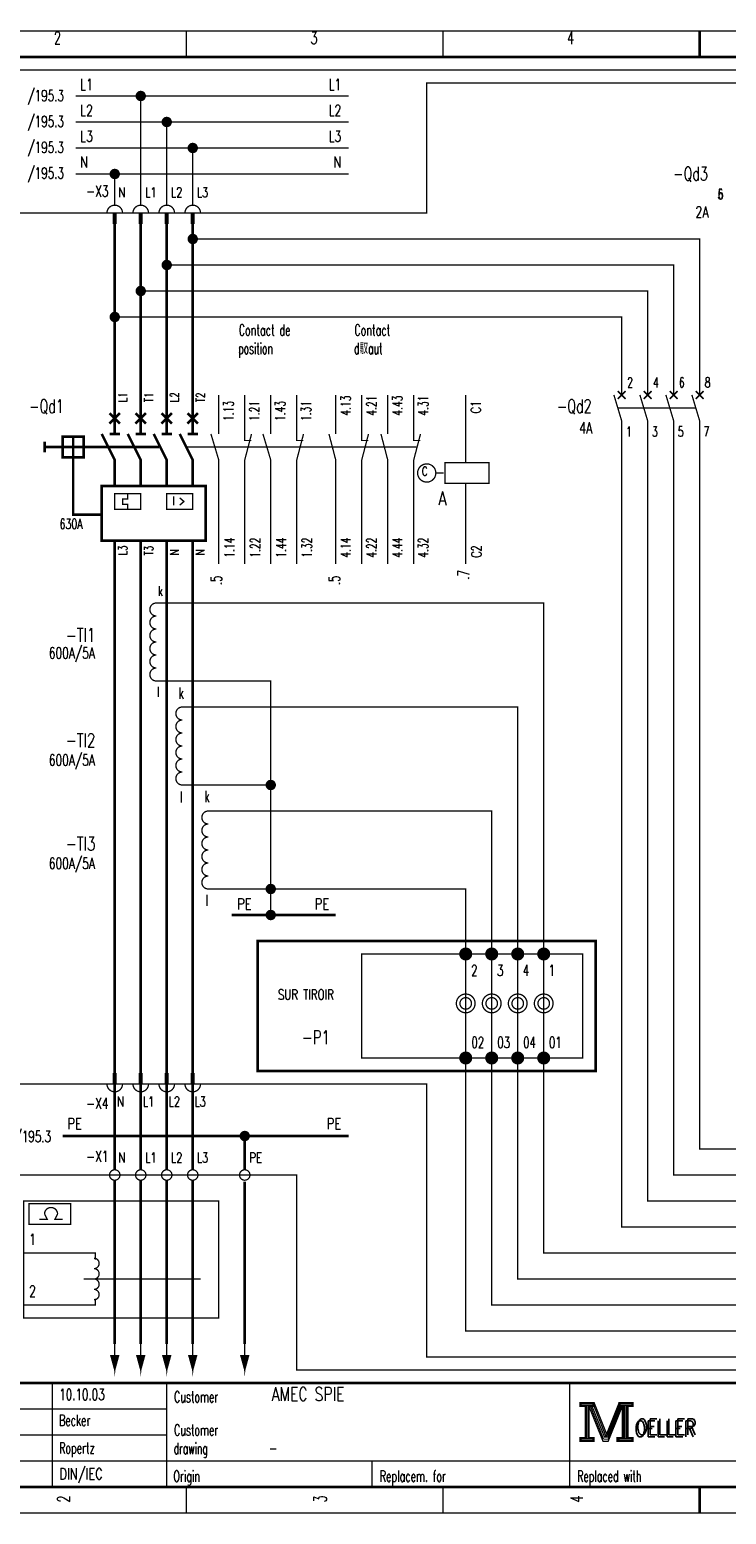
# Model space of a CAD drawing. Header units: centimetres. Extents: x 0 to 491, y -1040 to 69.
# Tile 38 of 181: x 107 to 121, y -760 to -731. Entities that reach past the tile are written whole.
import ezdxf
from ezdxf.enums import TextEntityAlignment as Align

# ---------------------------------------------------------------- set-up
doc = ezdxf.new("R2010")
doc.units = ezdxf.units.CM
doc.header["$MEASUREMENT"] = 0
doc.linetypes.add('GESTRICHELT', pattern=[3.75, 3, -0.75])
doc.linetypes.add('STRICH-PUNKT', pattern=[4.7, 3, -0.75, 0.2, -0.75])
doc.layers.get('0').update_dxf_attribs({"color": 9, "linetype": 'CONTINUOUS'})
doc.layers.add('0L', color=7, linetype='CONTINUOUS')
doc.styles.get("Standard").update_dxf_attribs({"font": 'romans.shx', "bigfont": 'TXT.shx'})

# ---------------------------------------------------------------- blocks, each defined once
blk = doc.blocks.new('BCIRCLE_FILLED')
at = {"color": 0, "linetype": 'Continuous', "const_width": 1, "flags": 128}
blk.add_lwpolyline([(0.5, 0, 1), (-0.5, 0, 1)], format="xyb", close=True, dxfattribs=at)

msp = doc.modelspace()

# ---------------------------------------------------------------- linework, layer by layer
at = {"color": 0, "flags": 128}
for points, const_width in [([(100, -745.75), (100, -731.5), (140.5, -731.5), (140.5, -760), (100, -760), (100, -745.75)], 0.025), ([(113.5, -732.75), (108.25, -732.75)], 0.025), ([(109.5, -734.85), (109.5, -732.75)], 0.025), ([(113.5, -733.25), (108.25, -733.25)], 0.025), ([(110, -734.85), (110, -733.25)], 0.025), ([(113.5, -733.75), (108.25, -733.75)], 0.025), ([(110.5, -734.85), (110.5, -733.75)], 0.025), ([(113.5, -734.25), (108.25, -734.25)], 0.025), ([(109, -734.85), (109, -734.25)], 0.025), ([(109, -738.5), (109, -735.2)], 0.05), ([(109.5, -738.5), (109.5, -735.2)], 0.05), ([(110, -738.5), (110, -735.2)], 0.05), ([(110.5, -738.5), (110.5, -735.2)], 0.05), ([(120.25, -738.5), (120.25, -735.5), (110.5, -735.5)], 0.025), ([(119.75, -738.5), (119.75, -736), (110, -736)], 0.025), ([(119.25, -738.5), (119.25, -736.5), (109.5, -736.5)], 0.025), ([(118.75, -738.5), (118.75, -737), (109, -737)], 0.025), ([(133.55, -754.5), (118.75, -754.5), (118.75, -739)], 0.025), ([(133.55, -754), (119.25, -754), (119.25, -739)], 0.025), ([(133.55, -753.5), (119.75, -753.5), (119.75, -739)], 0.025), ([(133.55, -753), (120.25, -753), (120.25, -739)], 0.025), ([(108.2, -739.3), (108.2, -739.7), (108.2, -739.5), (108, -739.5), (108.4, -739.5)], 0.05), ([(108.75, -739.25), (109, -739.75), (109, -740.25)], 0.05), ([(109.25, -739.25), (109.5, -739.75), (109.5, -740.25)], 0.05), ([(109.75, -739.25), (110, -739.75), (110, -740.25)], 0.05), ([(110.25, -739.25), (110.5, -739.75), (110.5, -740.25)], 0.05), ([(110.85, -739.25), (111, -739.75), (111, -740.5)], 0.025), ([(111.63, -739.25), (111.5, -739.75), (111.5, -740.5)], 0.025), ([(111.5, -739.25), (111.5, -739.375), (111.625, -739.375)], 0.025), ([(111.85, -739.25), (112, -739.75), (112, -740.5)], 0.025), ([(112.63, -739.25), (112.5, -739.75), (112.5, -740.5)], 0.025), ([(112.5, -739.25), (112.5, -739.375), (112.625, -739.375)], 0.025), ([(113.12, -739.25), (113.25, -739.75), (113.25, -740.5)], 0.025), ([(113.75, -739.25), (113.75, -739.375), (113.875, -739.375)], 0.025), ([(113.88, -739.25), (113.75, -739.75), (113.75, -740.5)], 0.025), ([(114.12, -739.25), (114.25, -739.75), (114.25, -740.5)], 0.025), ([(114.75, -739.25), (114.75, -739.375), (114.875, -739.375)], 0.025), ([(114.88, -739.25), (114.75, -739.75), (114.75, -740.5)], 0.025), ([(108.75, -740.25), (110.75, -740.25), (110.75, -741.3), (108.75, -741.3), (108.75, -740.25), (108.8, -740.25)], 0.05), ([(109.25, -740.4), (109.25, -740.5), (109.15, -740.5), (109.15, -740.6), (109.25, -740.6), (109.25, -740.7)], 0.025), ([(109, -751.55), (109, -741.75)], 0.05), ([(109.5, -751.55), (109.5, -741.75)], 0.05), ([(110, -751.55), (110, -741.75)], 0.05), ([(110.5, -751.55), (110.5, -741.75)], 0.05), ([(133.55, -755), (117.25, -755), (117.25, -742.5), (109.8, -742.5)], 0.025), ([(112, -746), (112, -744), (109.8, -744)], 0.025), ([(133.55, -755.5), (116.75, -755.5), (116.75, -744.5), (110.3, -744.5)], 0.025), ([(112, -748), (112, -746), (110.3, -746)], 0.025), ([(133.55, -756), (116.25, -756), (116.25, -746.5), (110.8, -746.5)], 0.025), ([(112, -748.5), (112, -748), (110.8, -748)], 0.025), ([(133.55, -756.5), (115.75, -756.5), (115.75, -748), (112, -748)], 0.025), ([(109, -753.4), (109, -751.9)], 0.05), ([(109.5, -753.4), (109.5, -751.9)], 0.05), ([(110, -753.4), (110, -751.9)], 0.05), ([(110.5, -753.4), (110.5, -751.9)], 0.05), ([(107.35, -754.25), (107.35, -754.05), (108.15, -754.05), (108.15, -754.45), (107.35, -754.45), (107.35, -754.25)], 0.025), ([(107.65, -754.25), (107.7, -754.35), (107.55, -754.35)], 0.025), ([(107.9, -754.25), (107.85, -754.35), (108, -754.35)], 0.025), ([(108.625, -755.125), (108.625, -755), (107.25, -755)], 0.025), ([(108.625, -755.875), (108.625, -756), (107.25, -756)], 0.025), ([(109, -757.25), (109.075, -756.975), (108.925, -756.975), (109, -757.25), (109.05, -756.975), (109.025, -756.975), (109, -757.25), (108.975, -756.975), (108.95, -756.975), (109, -757.25)], 0.025), ([(109.5, -757.25), (109.575, -756.975), (109.425, -756.975), (109.5, -757.25), (109.55, -756.975), (109.525, -756.975), (109.5, -757.25), (109.475, -756.975), (109.45, -756.975), (109.5, -757.25)], 0.025), ([(110, -757.25), (110.075, -756.975), (109.925, -756.975), (110, -757.25), (110.05, -756.975), (110.025, -756.975), (110, -757.25), (109.975, -756.975), (109.95, -756.975), (110, -757.25)], 0.025), ([(110.5, -757.25), (110.575, -756.975), (110.425, -756.975), (110.5, -757.25), (110.55, -756.975), (110.525, -756.975), (110.5, -757.25), (110.475, -756.975), (110.45, -756.975), (110.5, -757.25)], 0.025), ([(111.5, -757.25), (111.575, -756.975), (111.425, -756.975), (111.5, -757.25), (111.55, -756.975), (111.525, -756.975), (111.5, -757.25), (111.475, -756.975), (111.45, -756.975), (111.5, -757.25)], 0.025), ([(117.95, -757.88), (117.95, -757.95), (118.05, -757.95), (118.05, -758.55), (117.95, -758.55), (117.95, -758.62), (118.22, -758.62), (118.22, -758.55), (118.12, -758.55), (118.12, -757.95), (118.22, -757.95), (118.22, -757.88), (117.95, -757.88)], 0.025), ([(118.07, -757.93), (118.07, -758.57), (118.1, -758.57), (118.1, -757.93)], 0.025), ([(118.12, -757.95), (118.39, -758.62), (118.49, -758.62), (118.76, -757.95)], 0.025), ([(118.18, -757.95), (118.42, -758.54), (118.46, -758.54)], 0.025), ([(118.22, -757.88), (118.46, -758.48), (118.7, -757.88)], 0.025), ([(118.22, -757.95), (118.44, -758.51), (118.47, -758.51)], 0.025), ([(118.46, -758.58), (118.49, -758.58), (118.74, -757.95)], 0.025), ([(118.46, -758.54), (118.48, -758.54), (118.72, -757.95)], 0.025), ([(118.76, -757.95), (118.76, -758.55), (118.66, -758.55), (118.66, -758.62), (118.71, -758.62)], 0.025), ([(118.7, -757.88), (118.7, -757.95), (118.8, -757.95), (118.8, -758.55), (118.7, -758.55), (118.7, -758.62), (118.97, -758.62), (118.97, -758.55), (118.87, -758.55), (118.87, -757.95), (118.97, -757.95), (118.97, -757.88), (118.7, -757.88)], 0.025), ([(118.78, -757.93), (118.78, -758.57), (118.83, -758.57), (118.83, -757.93), (118.85, -757.93), (118.85, -758.57)], 0.025)]:
    msp.add_lwpolyline(points, dxfattribs=dict(at, const_width=const_width))
for points, const_width in [([(100, -731.5), (140.5, -731.5), (140.5, -760), (100, -760)], 0.025), ([(100.5, -732), (140, -732), (140, -759.5), (100.5, -759.5)], 0.05), ([(100.5, -732), (140, -732), (140, -759.5), (100.5, -759.5)], 0.025), ([(108.975, -735), (109.025, -735), (109.025, -735.2), (108.975, -735.2)], 0.025), ([(109.475, -735), (109.525, -735), (109.525, -735.2), (109.475, -735.2)], 0.025), ([(109.975, -735), (110.025, -735), (110.025, -735.2), (109.975, -735.2)], 0.025), ([(110.475, -735), (110.525, -735), (110.525, -735.2), (110.475, -735.2)], 0.025), ([(108, -739.7), (108.4, -739.7), (108.4, -739.3), (108, -739.3)], 0.05), ([(115.35, -739.8), (116.2, -739.8), (116.2, -740.2), (115.35, -740.2)], 0.025), ([(109, -740.4), (109.5, -740.4), (109.5, -740.7), (109, -740.7)], 0.025), ([(110, -740.4), (110.5, -740.4), (110.5, -740.7), (110, -740.7)], 0.025), ([(118, -751.25), (113.75, -751.25), (113.75, -749.25), (118, -749.25)], 0.025), ([(108.975, -751.75), (109.025, -751.75), (109.025, -751.55), (108.975, -751.55)], 0.025), ([(109.475, -751.75), (109.525, -751.75), (109.525, -751.55), (109.475, -751.55)], 0.025), ([(109.975, -751.75), (110.025, -751.75), (110.025, -751.55), (109.975, -751.55)], 0.025), ([(110.475, -751.75), (110.525, -751.75), (110.525, -751.55), (110.475, -751.55)], 0.025), ([(117.97, -757.9), (118.2, -757.9), (118.2, -757.93), (117.97, -757.93)], 0.025), ([(118.72, -757.9), (118.95, -757.9), (118.95, -757.93), (118.72, -757.93)], 0.025), ([(117.97, -758.57), (118.2, -758.57), (118.2, -758.6), (117.97, -758.6)], 0.025), ([(118.68, -758.57), (118.95, -758.57), (118.95, -758.6), (118.68, -758.6)], 0.025)]:
    msp.add_lwpolyline(points, close=True, dxfattribs=dict(at, const_width=const_width))
at = {"color": 0}
for points, const_width in [([(110.375, -731.5), (110.375, -732)], 0.025), ([(115.312, -731.5), (115.312, -732)], 0.025), ([(120.25, -732), (120.25, -731.5)], 0.05), ([(120.25, -731.5), (120.25, -732)], 0.025), ([(109, -735), (109, -735.2)], 0.025), ([(109.5, -735), (109.5, -735.2)], 0.025), ([(110, -735), (110, -735.2)], 0.025), ([(110.5, -735), (110.5, -735.2)], 0.025), ([(109, -738.5), (109, -739.25)], 0.05), ([(109.5, -738.5), (109.5, -739.25)], 0.05), ([(110, -738.5), (110, -739.25)], 0.05), ([(110.5, -738.5), (110.5, -739.25)], 0.05), ([(111, -739.25), (111, -738.5)], 0.025), ([(111.5, -739.25), (111.5, -738.5)], 0.025), ([(112, -739.25), (112, -738.5)], 0.025), ([(112.5, -739.25), (112.5, -738.5)], 0.025), ([(113.25, -739), (113.25, -738.5)], 0.025), ([(113.75, -739), (113.75, -738.5)], 0.025), ([(114.25, -739), (114.25, -738.5)], 0.025), ([(114.75, -739), (114.75, -738.5)], 0.025), ([(115.75, -739.8), (115.75, -738.5)], 0.025), ([(118.6, -738.5), (118.75, -739)], 0.025), ([(118.675, -738.425), (118.825, -738.575)], 0.03), ([(118.8, -738.45), (118.675, -738.575)], 0.03), ([(118.825, -738.425), (118.725, -738.525)], 0.03), ([(119.1, -738.5), (119.25, -739)], 0.025), ([(119.175, -738.425), (119.325, -738.575)], 0.03), ([(119.325, -738.425), (119.175, -738.575)], 0.03), ([(119.6, -738.5), (119.75, -739)], 0.025), ([(119.825, -738.425), (119.675, -738.575)], 0.03), ([(119.675, -738.425), (119.825, -738.575)], 0.03), ([(120.1, -738.5), (120.25, -739)], 0.025), ([(120.325, -738.425), (120.175, -738.575)], 0.03), ([(120.175, -738.425), (120.325, -738.575)], 0.03), ([(108.9, -738.85), (109.1, -739.05)], 0.05), ([(109.1, -738.85), (108.9, -739.05)], 0.05), ([(109.6, -738.85), (109.4, -739.05)], 0.05), ([(109.4, -738.85), (109.6, -739.05)], 0.05), ([(109.9, -738.85), (110.1, -739.05)], 0.05), ([(110.1, -738.85), (109.9, -739.05)], 0.05), ([(110.4, -738.85), (110.6, -739.05)], 0.05), ([(110.6, -738.85), (110.4, -739.05)], 0.05), ([(113.25, -739.25), (113.25, -739)], 0.025), ([(113.75, -739.25), (113.75, -739)], 0.025), ([(114.25, -739.25), (114.25, -739)], 0.025), ([(114.75, -739.25), (114.75, -739)], 0.025), ([(107.65, -739.4), (107.65, -739.6)], 0.05), ([(108.9, -739.25), (109.1, -739.25)], 0.05), ([(109.4, -739.25), (109.6, -739.25)], 0.05), ([(109.9, -739.25), (110.1, -739.25)], 0.05), ([(110.4, -739.25), (110.6, -739.25)], 0.05), ([(115.75, -740.2), (115.75, -741.75)], 0.025), ([(111, -740.5), (111, -741.75)], 0.025), ([(111.5, -740.5), (111.5, -741.75)], 0.025), ([(112, -740.5), (112, -741.75)], 0.025), ([(112.5, -740.5), (112.5, -741.75)], 0.025), ([(113.25, -740.5), (113.25, -741.75)], 0.025), ([(113.75, -740.5), (113.75, -741.75)], 0.025), ([(114.25, -740.5), (114.25, -741.75)], 0.025), ([(114.75, -740.5), (114.75, -741.75)], 0.025), ([(109, -741.3), (109, -741.75)], 0.05), ([(109.5, -741.3), (109.5, -741.75)], 0.05), ([(110, -741.3), (110, -741.75)], 0.05), ([(110.5, -741.3), (110.5, -741.75)], 0.05), ([(115.75, -750), (115.75, -749.25)], 0.025), ([(116.25, -750), (116.25, -749.25)], 0.025), ([(116.75, -750), (116.75, -749.25)], 0.025), ([(117.25, -750), (117.25, -749.25)], 0.025), ([(115.75, -750.4), (115.75, -751.25)], 0.025), ([(116.25, -750.4), (116.25, -751.25)], 0.025), ([(116.75, -750.4), (116.75, -751.25)], 0.025), ([(117.25, -750.4), (117.25, -751.25)], 0.025), ([(109, -751.55), (109, -751.75)], 0.025), ([(109.5, -751.55), (109.5, -751.75)], 0.025), ([(110, -751.55), (110, -751.75)], 0.025), ([(110.5, -751.55), (110.5, -751.75)], 0.025), ([(108.4, -755.5), (110.65, -755.5)], 0.025), ([(109, -756.75), (109, -757.25)], 0.025), ([(109.5, -756.75), (109.5, -757.25)], 0.025), ([(110, -756.75), (110, -757.25)], 0.025), ([(110.5, -756.75), (110.5, -757.25)], 0.025), ([(111.5, -756.75), (111.5, -757.25)], 0.025), ([(140, -757.5), (100.5, -757.5)], 0.05), ([(107.8, -757.5), (107.8, -759.5)], 0.025), ([(110, -757.5), (110, -759.5)], 0.025), ([(117.75, -757.5), (117.75, -759.5)], 0.025), ([(100.5, -758), (110, -758)], 0.025), ([(118.15, -757.95), (118.4, -758.58)], 0.025), ([(118.47, -758.51), (118.7, -757.94)], 0.025), ([(100.5, -758.5), (110, -758.5)], 0.025), ([(118.4, -758.58), (118.46, -758.58)], 0.025), ([(100.5, -759), (122, -759)], 0.025), ([(113.95, -759), (113.95, -759.5)], 0.025), ([(110.375, -760), (110.375, -759.5)], 0.025), ([(115.312, -760), (115.312, -759.5)], 0.025), ([(120.25, -759.5), (120.25, -760)], 0.05), ([(120.25, -760), (120.25, -759.5)], 0.025)]:
    msp.add_lwpolyline(points, dxfattribs=dict(at, const_width=const_width))
at = {"color": 0, "linetype": 'GESTRICHELT', "flags": 128}
for points, const_width in [([(106.75, -732.25), (135, -732.25), (135, -757.25), (112.5, -757.25), (112.5, -753.5), (106.75, -753.5), (106.75, -732.25)], 0.025), ([(107, -735), (115, -735), (115, -732.5), (133.75, -732.5), (133.75, -737.5)], 0.025), ([(133.75, -740.75), (133.75, -757), (115, -757), (115, -751.75), (107, -751.75), (107, -735)], 0.025), ([(108.2, -739.7), (108.2, -740.8), (108.75, -740.8)], 0.05), ([(109, -756.75), (109, -753.6)], 0.05), ([(109.5, -756.75), (109.5, -753.6)], 0.05), ([(110, -756.75), (110, -753.6)], 0.05), ([(110.5, -756.75), (110.5, -753.6)], 0.05)]:
    msp.add_lwpolyline(points, dxfattribs=dict(at, const_width=const_width))
at = {"color": 0, "const_width": 0.025, "flags": 128}
for points in [[(109.15, -735, 1), (108.85, -735, 1)], [(109.65, -735, 1), (109.35, -735, 1)], [(110.15, -735, 1), (109.85, -735, 1)], [(110.65, -735, 1), (110.35, -735, 1)], [(109.8, -742.5, 1), (109.8, -742.75, 1)], [(109.8, -742.75, 1), (109.8, -743, 1)], [(109.8, -743, 1), (109.8, -743.25, 1)], [(109.8, -743.25, 1), (109.8, -743.5, 1)], [(109.8, -743.5, 1), (109.8, -743.75, 1)], [(109.8, -743.75, 1), (109.8, -744, 1)], [(110.3, -744.5, 1), (110.3, -744.75, 1)], [(110.3, -744.75, 1), (110.3, -745, 1)], [(110.3, -745, 1), (110.3, -745.25, 1)], [(110.3, -745.25, 1), (110.3, -745.5, 1)], [(110.3, -745.5, 1), (110.3, -745.75, 1)], [(110.3, -745.75, 1), (110.3, -746, 1)], [(110.8, -746.5, 1), (110.8, -746.75, 1)], [(110.8, -746.75, 1), (110.8, -747, 1)], [(110.8, -747, 1), (110.8, -747.25, 1)], [(110.8, -747.25, 1), (110.8, -747.5, 1)], [(110.8, -747.5, 1), (110.8, -747.75, 1)], [(110.8, -747.75, 1), (110.8, -748, 1)], [(108.85, -751.75, 1), (109.15, -751.75, 1)], [(109.35, -751.75, 1), (109.65, -751.75, 1)], [(109.85, -751.75, 1), (110.15, -751.75, 1)], [(110.35, -751.75, 1), (110.65, -751.75, 1)], [(107.9, -754.25, 1), (107.65, -754.25, 1)], [(108.6, -755.3, 1), (108.6, -755.1, 1)], [(108.6, -755.5, 1), (108.6, -755.3, 1)], [(108.6, -755.7, 1), (108.6, -755.5, 1)], [(108.6, -755.9, 1), (108.6, -755.7, 1)]]:
    msp.add_lwpolyline(points, format="xyb", dxfattribs=at)
at = {"color": 0, "linetype": 'GESTRICHELT'}
for points, const_width in [([(118.675, -738.75), (120.175, -738.75)], 0.025), ([(108, -739.5), (107.65, -739.5)], 0.05), ([(108.4, -739.5), (109.85, -739.5)], 0.05), ([(110.35, -739.5), (112.55, -739.5)], 0.025), ([(112.55, -739.5), (112.8, -739.5)], 0.025), ([(114.8, -739.5), (112.75, -739.5)], 0.025), ([(115.175, -740), (115.325, -740)], 0.025)]:
    msp.add_lwpolyline(points, dxfattribs=dict(at, const_width=const_width))
at = {"color": 0, "flags": 128}
for points, const_width in [([(115.175, -740, 1), (114.825, -740, 1)], 0.025), ([(115.85, -749.25, 1), (115.65, -749.25, 1)], 0.05), ([(116.35, -749.25, 1), (116.15, -749.25, 1)], 0.05), ([(116.85, -749.25, 1), (116.65, -749.25, 1)], 0.05), ([(117.35, -749.25, 1), (117.15, -749.25, 1)], 0.05), ([(115.8, -749.25, 1), (115.7, -749.25, 1)], 0.05), ([(115.775, -749.25, 1), (115.725, -749.25, 1)], 0.05), ([(116.3, -749.25, 1), (116.2, -749.25, 1)], 0.05), ([(116.275, -749.25, 1), (116.225, -749.25, 1)], 0.05), ([(116.8, -749.25, 1), (116.7, -749.25, 1)], 0.05), ([(116.775, -749.25, 1), (116.725, -749.25, 1)], 0.05), ([(117.3, -749.25, 1), (117.2, -749.25, 1)], 0.05), ([(117.275, -749.25, 1), (117.225, -749.25, 1)], 0.05), ([(115.93, -750.2, 1), (115.57, -750.2, 1)], 0.025), ([(116.43, -750.2, 1), (116.07, -750.2, 1)], 0.025), ([(116.93, -750.2, 1), (116.57, -750.2, 1)], 0.025), ([(117.43, -750.2, 1), (117.07, -750.2, 1)], 0.025), ([(115.861, -750.2, 1), (115.639, -750.2, 1)], 0.025), ([(116.361, -750.2, 1), (116.139, -750.2, 1)], 0.025), ([(116.861, -750.2, 1), (116.639, -750.2, 1)], 0.025), ([(117.361, -750.2, 1), (117.139, -750.2, 1)], 0.025), ([(115.85, -751.25, 1), (115.65, -751.25, 1)], 0.05), ([(116.35, -751.25, 1), (116.15, -751.25, 1)], 0.05), ([(116.85, -751.25, 1), (116.65, -751.25, 1)], 0.05), ([(117.35, -751.25, 1), (117.15, -751.25, 1)], 0.05), ([(115.8, -751.25, 1), (115.7, -751.25, 1)], 0.05), ([(115.775, -751.25, 1), (115.725, -751.25, 1)], 0.05), ([(116.3, -751.25, 1), (116.2, -751.25, 1)], 0.05), ([(116.275, -751.25, 1), (116.225, -751.25, 1)], 0.05), ([(116.8, -751.25, 1), (116.7, -751.25, 1)], 0.05), ([(116.775, -751.25, 1), (116.725, -751.25, 1)], 0.05), ([(117.3, -751.25, 1), (117.2, -751.25, 1)], 0.05), ([(117.275, -751.25, 1), (117.225, -751.25, 1)], 0.05), ([(109.1, -753.5, 1), (108.9, -753.5, 1)], 0.025), ([(109.6, -753.5, 1), (109.4, -753.5, 1)], 0.025), ([(110.1, -753.5, 1), (109.9, -753.5, 1)], 0.025), ([(110.6, -753.5, 1), (110.4, -753.5, 1)], 0.025), ([(111.6, -753.5, 1), (111.4, -753.5, 1)], 0.025)]:
    msp.add_lwpolyline(points, format="xyb", close=True, dxfattribs=dict(at, const_width=const_width))
at = {"color": 0, "linetype": 'STRICH-PUNKT', "const_width": 0.05, "flags": 128}
for points in [[(113.25, -748.5), (111.25, -748.5)], [(113.5, -752.75), (108, -752.75)], [(111.5, -753.4), (111.5, -752.75)]]:
    msp.add_lwpolyline(points, dxfattribs=at)
msp.add_lwpolyline([(111.75, -749), (118.25, -749), (118.25, -751.5), (111.75, -751.5)], close=True, dxfattribs=at)
at = {"color": 0, "linetype": 'STRICH-PUNKT', "const_width": 0.05}
msp.add_lwpolyline([(111.5, -753.625), (111.5, -756.75)], dxfattribs=at)
at = {"color": 0, "linetype": 'GESTRICHELT', "const_width": 0.025, "flags": 128}
msp.add_lwpolyline([(107.25, -754), (111, -754), (111, -756.25), (107.25, -756.25)], close=True, dxfattribs=at)
at = {"layer": '0L', "color": 0}
for points in [[(108.975, -751.755), (109.025, -751.755), (108.975, -751.895), (109.025, -751.895)], [(109.475, -751.755), (109.525, -751.755), (109.475, -751.895), (109.525, -751.895)], [(109.975, -751.755), (110.025, -751.755), (109.975, -751.895), (110.025, -751.895)], [(110.475, -751.755), (110.525, -751.755), (110.475, -751.895), (110.525, -751.895)]]:
    msp.add_solid(points, dxfattribs=at)

# ---------------------------------------------------------------- block references
at = {"color": 0, "xscale": 0.1, "yscale": 0.1, "zscale": 0.1}
for p in [(109.5, -732.75), (110, -733.25), (110.5, -733.75), (109, -734.25), (110.5, -735.5), (110, -736), (109.5, -736.5), (109, -737), (112, -746), (112, -748), (112, -748), (112, -748.5), (111.5, -752.75)]:
    msp.add_blockref('BCIRCLE_FILLED', p, dxfattribs=at)

# ---------------------------------------------------------------- texts
at = {"color": 0}
for s, height, width, p in [('2', 0.238, 0.672, (107.899, -731.514)), ('3', 0.238, 0.672, (112.832, -731.514)), ('4', 0.238, 0.672, (117.766, -731.514)), ('C', 0.167, 0.76, (114.962, -739.883)), ('l', 0.214, 0.6, (110.277, -746.123)), ('l', 0.214, 0.6, (110.774, -748.11)), ('-P1', 0.2619, 0.709333, (112.868, -750.722))]:
    msp.add_text(s, height=height, dxfattribs=dict(at, width=width)).set_placement(p, align=Align.TOP_CENTER)
for s, height, width, p in [('L1', 0.2143, 0.716, (108.335, -732.423)), ('L2', 0.2143, 0.716, (108.335, -732.92)), ('L3', 0.2143, 0.716, (108.335, -733.417)), ('N', 0.214, 0.76, (108.332, -733.913)), ('Contact de', 0.2143, 0.6256, (111.386, -737.143)), ('Contact', 0.2143, 0.622857, (113.61, -737.143)), ('position', 0.2143, 0.6, (111.374, -737.498)), ('d馭aut', 0.2143, 0.6, (113.602, -737.498)), ('1', 0.191, 0.672, (118.835, -739.109)), ('3', 0.191, 0.672, (119.332, -739.109)), ('5', 0.191, 0.672, (119.829, -739.109)), ('7', 0.191, 0.672, (120.326, -739.109)), ('I >', 0.1667, 0.717333, (110.109, -740.451)), ('l', 0.191, 0.6, (109.818, -744.114)), ('PE', 0.2143, 0.76, (111.354, -748.181)), ('PE', 0.2143, 0.76, (112.845, -748.181)), ('2', 0.214, 0.672, (115.854, -749.459)), ('3', 0.214, 0.672, (116.351, -749.459)), ('4', 0.214, 0.672, (116.848, -749.459)), ('1', 0.214, 0.672, (117.345, -749.459)), ('SUR TIROIR', 0.1905, 0.7536, (112.138, -749.934)), ('02', 0.2143, 0.672, (115.859, -750.843)), ('03', 0.2143, 0.672, (116.356, -750.843)), ('04', 0.2143, 0.672, (116.853, -750.843)), ('01', 0.2143, 0.672, (117.35, -750.843)), ('N', 0.191, 0.76, (109.041, -751.993)), ('L1', 0.1905, 0.716, (109.541, -751.993)), ('L2', 0.1905, 0.716, (110.038, -751.993)), ('L3', 0.1905, 0.716, (110.535, -751.993)), ('PE', 0.2143, 0.76, (108.089, -752.405)), ('Customer', 0.2143, 0.62, (110.14, -757.658)), ('OELLER', 0.3096, 0.76, (118.996, -758.225)), ('OELLER', 0.3096, 0.76, (118.996, -758.225)), ('OELLER', 0.3096, 0.76, (119.032, -758.19)), ('Customer', 0.2143, 0.62, (110.14, -758.296)), ('drawing', 0.2143, 0.6, (110.133, -758.651)), ('Origin', 0.2143, 0.626667, (110.127, -759.184)), ('Replacem. for', 0.21431, 0.627077, (114.097, -759.184)), ('Replaced with', 0.21431, 0.619692, (117.895, -759.184))]:
    msp.add_text(s, height=height, dxfattribs=dict(at, width=width)).set_placement(p, align=Align.TOP_LEFT)
for s, height, width, p in [('L1', 0.2143, 0.716, (113.357, -732.423)), ('/195.3', 0.2143, 0.68, (108.023, -732.636)), ('/195.3', 0.2143, 0.68, (108.023, -733.133)), ('L2', 0.2143, 0.716, (113.357, -732.92)), ('L3', 0.2143, 0.716, (113.357, -733.417)), ('/195.3', 0.2143, 0.68, (108.023, -733.63)), ('N', 0.214, 0.76, (113.359, -733.913)), ('/195.3', 0.2143, 0.68, (108.023, -734.126)), ('-Qd3', 0.2619, 0.682, (120.407, -734.112)), ('2A', 0.2143, 0.716, (120.419, -734.872)), ('-Qd1', 0.2619, 0.682, (108.02, -738.584)), ('-Qd2', 0.2619, 0.682, (118.171, -738.584)), ('4A', 0.2143, 0.716, (118.183, -739.024)), ('A', 0.262, 0.76, (115.381, -740.359)), ('630A', 0.1905, 0.694, (108.381, -740.884)), ('-TI1', 0.2619, 0.722, (108.627, -742.985)), ('600A/5A', 0.2143, 0.700571, (108.619, -743.354)), ('-TI2', 0.2619, 0.722, (108.627, -745.008)), ('600A/5A', 0.2143, 0.700571, (108.619, -745.413)), ('-TI3', 0.2619, 0.722, (108.627, -746.996)), ('600A/5A', 0.2143, 0.700571, (108.619, -747.4)), ('-X4', 0.2143, 0.709333, (108.882, -752.014)), ('PE', 0.2143, 0.76, (113.356, -752.405)), ('/195.3', 0.2143, 0.68, (107.775, -752.653))]:
    msp.add_text(s, height=height, dxfattribs=dict(at, width=width)).set_placement(p, align=Align.TOP_RIGHT)
at = {"color": 0, "width": 0.709333}
for s, p in [('-X3', (108.882, -734.751)), ('-X1', (108.882, -753.313))]:
    msp.add_text(s, height=0.2143, dxfattribs=at).set_placement(p, align=Align.BOTTOM_RIGHT)
at = {"color": 0}
for s, height, width, p in [('N', 0.191, 0.76, (109.068, -734.755)), ('L1', 0.1905, 0.716, (109.585, -734.755)), ('L2', 0.1905, 0.716, (110.082, -734.755)), ('L3', 0.1905, 0.716, (110.579, -734.755)), ('5', 0.191, 0.672, (120.596, -734.791)), ('6', 0.191, 0.672, (120.596, -734.791)), ('2', 0.191, 0.672, (118.857, -738.411)), ('4', 0.191, 0.672, (119.354, -738.411)), ('6', 0.191, 0.672, (119.851, -738.411)), ('8', 0.191, 0.672, (120.348, -738.411)), ('k', 0.191, 0.6, (109.836, -742.422)), ('N', 0.191, 0.76, (109.068, -753.318)), ('L1', 0.1905, 0.716, (109.585, -753.318)), ('L2', 0.1905, 0.716, (110.082, -753.318)), ('L3', 0.1905, 0.716, (110.579, -753.318)), ('PE', 0.1905, 0.76, (111.586, -753.318)), ('1', 0.214, 0.672, (107.358, -754.91)), ('2', 0.214, 0.672, (107.358, -755.904)), ('10.10.03', 0.2143, 0.678, (107.934, -757.892)), ('AMEC SPIE', 0.2619, 0.752889, (112.016, -757.923)), ('Becker', 0.2143, 0.626667, (107.927, -758.389)), ('Ropertz', 0.2143, 0.622857, (107.932, -758.921)), ('-', 0.214, 0.696, (111.965, -758.921)), ('DIN/IEC', 0.2143, 0.750857, (107.935, -759.418))]:
    msp.add_text(s, height=height, dxfattribs=dict(at, width=width)).set_placement(p, align=Align.BOTTOM_LEFT)
for s, height, width, p in [('L1', 0.1667, 0.716, (109.29, -738.638)), ('T1', 0.1667, 0.716, (109.789, -738.638)), ('L2', 0.1667, 0.716, (110.284, -738.638)), ('T2', 0.1667, 0.716, (110.782, -738.638)), ('L3', 0.1667, 0.716, (109.29, -741.584)), ('T3', 0.1667, 0.716, (109.789, -741.584)), ('N', 0.167, 0.76, (110.282, -741.584)), ('N', 0.167, 0.76, (110.779, -741.584))]:
    msp.add_text(s, height=height, rotation=90, dxfattribs=dict(at, width=width)).set_placement(p, align=Align.BOTTOM_LEFT)
for s, width, p in [('4.13', 0.678, (113.346, -738.897)), ('4.21', 0.678, (113.843, -738.897)), ('4.43', 0.678, (114.34, -738.897)), ('4.31', 0.678, (114.837, -738.897)), ('1.14', 0.678, (111.11, -741.629)), ('1.22', 0.678, (111.607, -741.629)), ('1.44', 0.678, (112.104, -741.629)), ('1.32', 0.678, (112.601, -741.629)), ('4.14', 0.678, (113.346, -741.629)), ('4.22', 0.678, (113.843, -741.629)), ('4.44', 0.678, (114.34, -741.629)), ('4.32', 0.678, (114.837, -741.629)), ('C2', 0.716, (115.86, -741.629))]:
    msp.add_text(s, height=0.1905, rotation=90, dxfattribs=dict(at, width=width)).set_placement(p, align=Align.TOP_LEFT)
for s, height, width, p in [('1.13', 0.1905, 0.678, (111.093, -738.613)), ('1.21', 0.1905, 0.678, (111.59, -738.613)), ('1.43', 0.1905, 0.678, (112.087, -738.613)), ('1.31', 0.1905, 0.678, (112.584, -738.613)), ('C1', 0.1905, 0.716, (115.849, -738.613)), ('.5', 0.2143, 0.684, (110.845, -741.97)), ('.5', 0.2143, 0.684, (110.845, -741.97)), ('.5', 0.2143, 0.684, (113.116, -741.97)), ('.5', 0.2143, 0.684, (113.116, -741.97)), ('.7', 0.2143, 0.684, (115.601, -741.864)), ('.7', 0.2143, 0.684, (115.601, -741.864))]:
    msp.add_text(s, height=height, rotation=90, dxfattribs=dict(at, width=width)).set_placement(p, align=Align.TOP_RIGHT)
at = {"color": 0, "width": 0.6}
for p in [(110.277, -744.405), (110.774, -746.392)]:
    msp.add_text('k', height=0.214, dxfattribs=at).set_placement(p, align=Align.BOTTOM_CENTER)
at = {"color": 0, "width": 0.672}
for s, p in [('2', (107.899, -759.73)), ('3', (112.832, -759.73)), ('4', (117.766, -759.73))]:
    msp.add_text(s, height=0.238, rotation=90, dxfattribs=at).set_placement(p, align=Align.TOP_CENTER)

doc.saveas('drawing.dxf')
